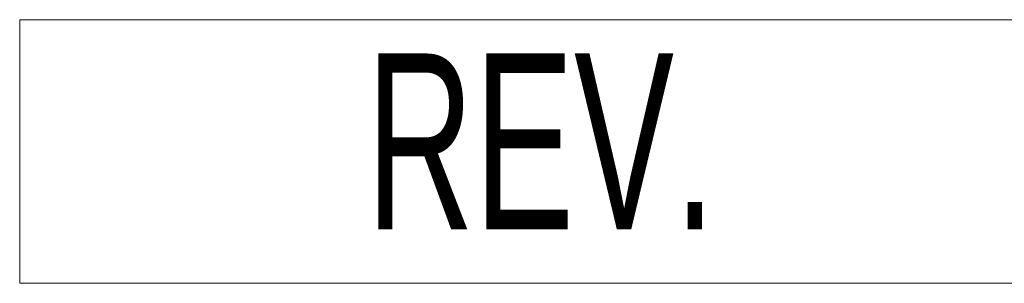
# Model space of a CAD drawing. Header units: millimetres. Extents: x 0 to 420, y 0 to 297.
# Tile 18 of 63: x 215.18 to 226.4, y 66.17 to 69.17. Entities that reach past the tile are written whole.
import ezdxf
from ezdxf.enums import TextEntityAlignment as Align

# ---------------------------------------------------------------- set-up
doc = ezdxf.new("R2010")
doc.units = ezdxf.units.MM
doc.layers.add('CARTIGLIO', color=140, linetype='Continuous')
doc.styles.add('SLDTEXTSTYLE0', font='TXT', dxfattribs={"width": 0.638298})

# ---------------------------------------------------------------- blocks, each defined once
blk = doc.blocks.new('SW_NOTE_0_27')
at = {"layer": 'CARTIGLIO', "color": 0, "insert": (2.34, 2.578), "char_height": 2, "attachment_point": 2, "style": 'SLDTEXTSTYLE0'}
blk.add_mtext('REV.', dxfattribs=at)
blk = doc.blocks.new('Cartiglio ALUSIC')
at = {"color": 161, "linetype": 'Continuous', "lineweight": 18}
for p, q in [((113.971, 150.999), (113.971, 153.999)), ((113.971, 153.999), (313.621, 153.999)), ((113.971, 150.999), (313.621, 150.999))]:
    blk.add_line(p, q, dxfattribs=at)
at = {"layer": 'CARTIGLIO', "color": 140}
blk.add_blockref('SW_NOTE_0_27', (117.568, 151.037), dxfattribs=at)
at = {"layer": 'CARTIGLIO', "color": 140, "style": 'SLDTEXTSTYLE0', "width": 0.638298}
for tag, p in [('AUTOATTR8', (219.244, 110.003)), ('AUTOATTR9', (218.122, 100.423)), ('AUTOATTR0', (249.033, 100.312))]:
    blk.add_attdef(tag, text='', height=4, dxfattribs=at).set_placement(p, align=Align.TOP_CENTER)
at = {"layer": 'CARTIGLIO', "color": 140}
for tag in ['AUTOATTR13', 'AUTOATTR12', 'AUTOATTR11', 'AUTOATTR10', 'AUTOATTR7', 'AUTOATTR6', 'AUTOATTR5', 'AUTOATTR4', 'AUTOATTR3', 'AUTOATTR2', 'AUTOATTR1']:
    blk.add_attdef(tag, (0, 0), '', height=4, dxfattribs=at)

msp = doc.modelspace()

# ---------------------------------------------------------------- block references
at = {"color": 7, "linetype": 'Continuous'}
msp.add_blockref('Cartiglio ALUSIC', (101.2063, -84.82804), dxfattribs=at)

doc.saveas('drawing.dxf')
